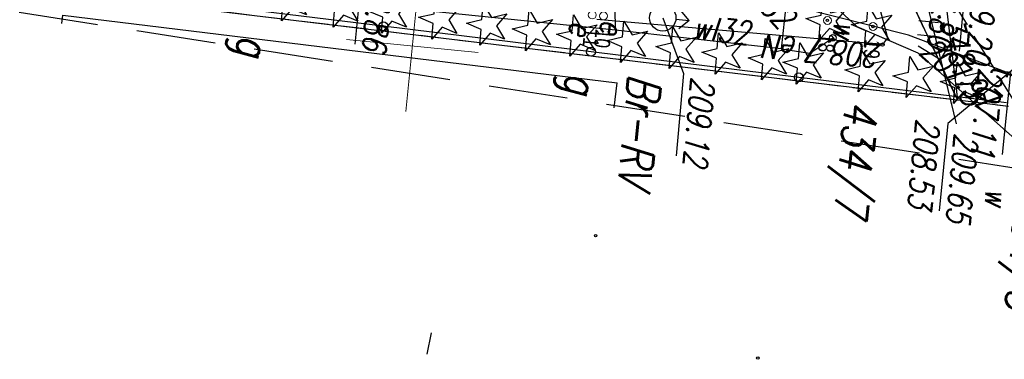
# Model space of a CAD drawing. Extents: x -110 to 11927435, y -6590197 to 5675023.
# Tile 22 of 71: x 11598513 to 11598550, y -1437289 to -1437276. Entities that reach past the tile are written whole.
import ezdxf
from ezdxf.enums import TextEntityAlignment as Align

# ---------------------------------------------------------------- set-up
doc = ezdxf.new("R2010")
doc.units = 0
doc.header["$PDMODE"] = 33
doc.header["$PDSIZE"] = 0.3
for name, pattern in [('1', [0]), ('BGT', [0]), ('BPB', [1.5, 1, -0.5]), ('KOC', [2, 1.5, -0.5]), ('KOU', [1.5, 1, -0.5]), ('UPE', [0]), ('UPT', [0]), ('UPW', [0]), ('WRC', [0])]:
    doc.linetypes.add(name, pattern=pattern)
doc.layers.get('0').update_dxf_attribs({"color": 250, "linetype": 'CONTINUOUS', "lineweight": 100})
doc.layers.add('_0', color=7, linetype='CONTINUOUS')
doc.layers.add('PARSI', color=7, linetype='CONTINUOUS', lineweight=20, true_color=0x0a0909)
for name, color, linetype, lineweight, plot in [('PP$$O', 209, 'CONTINUOUS', 13, False), ('PPINO', 4, 'CONTINUOUS', 13, False), ('PPINP', 4, 'CONTINUOUS', 13, False), ('PPZAO', 51, 'CONTINUOUS', 13, False), ('PPZAP', 51, 'CONTINUOUS', 13, False)]:
    doc.layers.add(name, color=color, linetype=linetype, lineweight=lineweight, plot=plot)
doc.styles.add('K1_ACAD', font='romans.shx', dxfattribs={"width": 0.8, "oblique": 12})
doc.styles.add('OPIS_PIK', font='txt', dxfattribs={"width": 0.8, "height": 1.2})
doc.styles.get("Standard").update_dxf_attribs({"font": 'Simplex.SHX', "width": 0.75})

# ---------------------------------------------------------------- blocks, each defined once
blk = doc.blocks.new('other_UGE')
at = {"linetype": 'Continuous'}
blk.add_circle((0, 0), 0.0625, dxfattribs=at)
blk = doc.blocks.new('ARM')
at = {"linetype": 'Continuous'}
blk.add_circle((0, 0), 0.125, dxfattribs=at)
blk = doc.blocks.new('other_HYP')
at = {"linetype": 'Continuous'}
for p, q in [((0, 1), (-0.35355, 0.64645)), ((0, 1), (0.35355, 0.64645)), ((0, 0.5), (0, 1))]:
    blk.add_line(p, q, dxfattribs=at)
blk.add_circle((0, 0), 0.5, dxfattribs=at)
blk = doc.blocks.new('other_DIN')
at = {"linetype": 'Continuous'}
for p, q in [((-0.3012, 0.09375), (-0.4937, 0.6621)), ((-0.4937, 0.6621), (-0.0039, 0.31545)), ((-0.0039, 0.31545), (0.4771, 0.67415)), ((0.4771, 0.67415), (0.2988, 0.1012)), ((-0.78225, -0.26495), (-0.3012, 0.09375)), ((0.2988, 0.1012), (0.7886, -0.24545)), ((-0.18225, -0.2575), (-0.78225, -0.26495)), ((0.01025, -0.82585), (-0.18225, -0.2575)), ((0.1886, -0.2529), (0.01025, -0.82585)), ((0.7886, -0.24545), (0.1886, -0.2529))]:
    blk.add_line(p, q, dxfattribs=at)
blk = doc.blocks.new('other_DIG')
at = {"linetype": 'Continuous'}
for p, q in [((-0.3012, 0.09375), (-0.4937, 0.6621)), ((-0.4937, 0.6621), (-0.0039, 0.31545)), ((-0.0039, 0.31545), (0.4771, 0.67415)), ((0.4771, 0.67415), (0.2988, 0.1012)), ((-0.78225, -0.26495), (-0.3012, 0.09375)), ((0.2988, 0.1012), (0.7886, -0.24545)), ((-0.18225, -0.2575), (-0.78225, -0.26495)), ((0.01025, -0.82585), (-0.18225, -0.2575)), ((0.1886, -0.2529), (0.01025, -0.82585)), ((0.7886, -0.24545), (0.1886, -0.2529))]:
    blk.add_line(p, q, dxfattribs=at)
blk.add_circle((0, 0), 0.045, dxfattribs=at)
blk = doc.blocks.new('TRA1')
at = {"linetype": 'Continuous'}
for p, q in [((-0.2625, -0.375), (-0.2625, 0.375)), ((0.2625, -0.375), (0.2625, 0.375))]:
    blk.add_line(p, q, dxfattribs=at)
blk = doc.blocks.new('other_PNN')
at = {"linetype": 'Continuous'}
for p, q in [((3.25, 0), (2.5429, 0.7071)), ((0.75, 0), (5.75, 0)), ((3.25, 0), (2.5429, -0.7071))]:
    blk.add_line(p, q, dxfattribs=at)
blk = doc.blocks.new('other_WSP')
at = {"linetype": 'Continuous'}
blk.add_circle((0, 0), 0.045, dxfattribs=at)
blk = doc.blocks.new('mzsk01')
at = {"layer": 'PARSI'}
for p, q in [((0, -5), (0, 5)), ((5, 0), (-5, 0))]:
    blk.add_line(p, q, dxfattribs=at)
blk = doc.blocks.new('PIK_IN')
at = {"layer": 'PPINP'}
blk.add_point((0, 0), dxfattribs=at)
at = {"layer": 'PP$$O', "color": 0, "oblique": 15, "width": 0.8, "flags": 1}
blk.add_attdef('KOD', (1, -1.3), '', height=0.5, dxfattribs=at)
at = {"layer": 'PPINO', "color": 0, "style": 'OPIS_PIK', "width": 0.8}
blk.add_attdef('NR_PKT', (1, -0.5), '', height=1.2, dxfattribs=at)
blk = doc.blocks.new('PIK_ZA')
at = {"layer": 'PPZAP'}
blk.add_point((0, 0), dxfattribs=at)
at = {"layer": 'PP$$O', "oblique": 15, "width": 0.8, "flags": 1}
blk.add_attdef('KOD', (1, -1.3), '', height=0.5, dxfattribs=at)
at = {"layer": 'PPZAO', "color": 0, "style": 'OPIS_PIK', "width": 0.8}
blk.add_attdef('NR_PKT', (1, -0.5), '', height=1.2, dxfattribs=at)
blk = doc.blocks.new('mdcp Łuszczanowiece')
at = {"layer": '_0', "linetype": 'UPW'}
for p, q in [((6591248.4, 5674969.07), (6591252.498, 5674974.694)), ((6591247.63, 5674966.68), (6591248.4, 5674969.07)), ((6591244.68, 5674962.74), (6591247.63, 5674966.68)), ((6591248.81, 5674965), (6591248.15, 5674965.81)), ((6591248.75, 5674963.91), (6591248.81, 5674965)), ((6591247, 5674963.92), (6591248.75, 5674963.91)), ((6591248.75, 5674963.91), (6591248.66, 5674957.59)), ((6591248.66, 5674957.59), (6591247.82, 5674957.5)), ((6591248.66, 5674957.59), (6591248.62, 5674950.02))]:
    blk.add_line(p, q, dxfattribs=at)
at = {"layer": '_0', "linetype": 'KOC'}
blk.add_line((6591250.35, 5674973.25), (6591244.06, 5674968.49), dxfattribs=at)
at = {"layer": '_0', "linetype": 'Continuous'}
for p, q in [((6591248.58, 5674972.82), (6591250.952, 5674970.46)), ((6591248.802, 5674972.63), (6591251.928, 5674972.63)), ((6591244.868, 5674970.618), (6591248.191, 5674970.618)), ((6591250.952, 5674970.46), (6591254.274, 5674970.46)), ((6591248.02, 5674959.33), (6591250.047, 5674960.322)), ((6591250.047, 5674960.322), (6591253.174, 5674960.349)), ((6591246.855, 5674947.825), (6591250.145, 5674947.825))]:
    blk.add_line(p, q, dxfattribs=at)
at = {"layer": '_0', "linetype": 'BGT'}
for p, q in [((6591249.96, 5674972.6), (6591249.762, 5674964.677)), ((6591249.762, 5674964.677), (6591249.563, 5674956.753)), ((6591249.563, 5674956.753), (6591249.365, 5674948.83)), ((6591249.365, 5674948.83), (6591249.167, 5674940.907))]:
    blk.add_line(p, q, dxfattribs=at)
at = {"layer": '_0'}
for p, q in [((6591250.03, 5674970.74), (6591250.08, 5674972.68)), ((6591238.01, 5674968.09), (6591250.03, 5674970.74)), ((6591242.39, 5674966.21), (6591250.03, 5674970.74)), ((6591248.83, 5674917.26), (6591250.03, 5674970.74))]:
    blk.add_line(p, q, dxfattribs=at)
at = {"layer": '_0', "linetype": 'KOU'}
for p, q in [((6591250.03, 5674970.74), (6591250.08, 5674972.68)), ((6591250.03, 5674970.74), (6591242.39, 5674966.21)), ((6591248.83, 5674917.26), (6591250.03, 5674970.74))]:
    blk.add_line(p, q, dxfattribs=at)
at = {"layer": '_0', "linetype": 'UPT'}
for p, q in [((6591248.807, 5674972.476), (6591247.768, 5674968.65)), ((6591247.768, 5674968.65), (6591247.134, 5674964.468))]:
    blk.add_line(p, q, dxfattribs=at)
at = {"layer": '_0', "linetype": 'UPE'}
for p, q in [((6591244.98, 5674966.78), (6591247.95, 5674967.87)), ((6591247.95, 5674967.87), (6591248.22, 5674967.71)), ((6591248.22, 5674967.71), (6591248.33, 5674956.85))]:
    blk.add_line(p, q, dxfattribs=at)
at = {"layer": '_0', "linetype": '1'}
for p, q in [((6591250.129, 5674936.71), (6591250.632, 5674957.856)), ((6591251.585, 5674957.833), (6591250.632, 5674957.856)), ((6591250.44, 5674936.703), (6591250.129, 5674936.71))]:
    blk.add_line(p, q, dxfattribs=at)
at = {"layer": '_0', "linetype": 'WRC'}
blk.add_line((6591260.742, 5674951.767), (6591261.568, 5674951.675), dxfattribs=at)
at = {"layer": '_0', "linetype": 'BPB', "ltscale": 3}
blk.add_lwpolyline([(6591165.185, 5674987.457), (6591158.691, 5674859.807), (6591109.553, 5674863.045), (6591110.755, 5674725.53), (6591237.72, 5674719.424), (6591252.958, 5674983.187)], close=True, dxfattribs=at)
at = {"layer": '_0', "linetype": 'BGT'}
for centre in [(6591249.762, 5674964.677), (6591249.563, 5674956.753), (6591249.365, 5674948.83)]:
    blk.add_circle(centre, 0.17, dxfattribs=at)
at = {"layer": '_0'}
for name, p in [('other_DIG', (6591249.39, 5674970.85)), ('TRA1', (6591247.444, 5674969.367)), ('other_DIN', (6591249.344, 5674969.044)), ('other_UGE', (6591248.22, 5674967.71)), ('other_DIN', (6591249.298, 5674967.206)), ('ARM', (6591248.15, 5674965.81)), ('other_DIN', (6591249.238, 5674964.85)), ('other_DIN', (6591249.205, 5674963.527)), ('other_DIN', (6591249.16, 5674961.753)), ('other_DIN', (6591249.116, 5674960.006)), ('other_HYP', (6591248.02, 5674959.33)), ('other_DIN', (6591249.069, 5674958.145)), ('other_DIN', (6591249.02, 5674956.218)), ('other_DIN', (6591248.978, 5674954.526)), ('other_DIN', (6591248.933, 5674952.778)), ('other_DIN', (6591248.887, 5674950.956)), ('other_DIN', (6591248.839, 5674949.037)), ('other_DIN', (6591248.792, 5674947.185)), ('other_DIN', (6591248.742, 5674945.218))]:
    blk.add_blockref(name, p, dxfattribs=at)
at = {"layer": '_0', "color": 253}
for name, p in [('other_DIG', (6591249.39, 5674970.85)), ('TRA1', (6591247.444, 5674969.367)), ('other_DIN', (6591249.344, 5674969.044)), ('other_DIG', (6591247.572, 5674967.286, 209.3)), ('other_UGE', (6591248.22, 5674967.71)), ('other_DIN', (6591249.298, 5674967.206)), ('other_DIG', (6591247.512, 5674965.546, 209.317)), ('ARM', (6591248.15, 5674965.81)), ('other_DIN', (6591249.238, 5674964.85)), ('other_DIN', (6591249.205, 5674963.527)), ('other_DIN', (6591249.16, 5674961.753)), ('other_DIN', (6591249.116, 5674960.006)), ('other_HYP', (6591248.02, 5674959.33)), ('other_DIN', (6591249.069, 5674958.145)), ('other_DIN', (6591249.02, 5674956.218)), ('other_DIN', (6591248.978, 5674954.526)), ('other_DIN', (6591248.933, 5674952.778)), ('other_DIN', (6591248.887, 5674950.956)), ('other_DIN', (6591248.839, 5674949.037)), ('other_DIN', (6591248.792, 5674947.185)), ('other_DIN', (6591248.742, 5674945.218))]:
    blk.add_blockref(name, p, dxfattribs=at)
at = {"layer": '_0', "rotation": 19.1866197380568}
blk.add_blockref('other_PNN', (6591245.509, 5674968.885), dxfattribs=at)
at = {"layer": '_0', "color": 253}
for name, p, rotation in [('other_PNN', (6591245.509, 5674968.885), 19.1866197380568), ('other_WSP', (6591260.497, 5674964.166), 2.404189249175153), ('other_WSP', (6591256.482, 5674957.604), 2.403396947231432)]:
    blk.add_blockref(name, p, dxfattribs=dict(at, rotation=rotation))
at = {"layer": '_0', "xscale": 0.5, "yscale": 0.5, "zscale": 0.5}
for p, values in [((6591247.572, 5674967.287, 209.3), {'NR_PKT': '19'}), ((6591247.512, 5674965.547, 209.317), {'NR_PKT': '18'})]:
    blk.add_blockref('PIK_ZA', p, dxfattribs=at).add_auto_attribs(values)
at = {"layer": '_0', "linetype": 'ByBlock', "xscale": 0.5, "yscale": 0.5, "zscale": 0.5}
for p, values in [((6591248.165, 5674957.09, 208.92), {'NR_PKT': '10'}), ((6591248.17, 5674956.662, 208.91), {'NR_PKT': '11'})]:
    blk.add_blockref('PIK_IN', p, dxfattribs=at).add_auto_attribs(values)
at = {"layer": '_0', "color": 253, "xscale": 0.5, "yscale": 0.5, "zscale": 0.5}
blk.add_blockref('mzsk01', (6591250, 5674950), dxfattribs=at)
at = {"layer": '_0', "style": 'K1_ACAD', "oblique": 12, "width": 0.8}
for s, height, p in [('434/5', 1.25, (6591253.404, 5674974.547)), ('t', 0.9, (6591248.58, 5674972.82)), ('207.11', 0.9, (6591248.721, 5674972.33)), ('209.20', 0.9, (6591245.19, 5674971.818)), ('209.65', 0.9, (6591251.273, 5674971.66)), ('207.80', 0.9, (6591244.788, 5674970.318)), ('208.53', 0.9, (6591250.871, 5674970.16)), ('434/7', 1.25, (6591250.435, 5674967.759)), ('Br-RV', 1.25, (6591250.239, 5674959.501)), ('e', 0.9, (6591248.286, 5674957.921)), ('e', 0.9, (6591248.454, 5674956.76))]:
    blk.add_text(s, height=height, dxfattribs=at).set_placement(p, align=Align.TOP_LEFT)
blk.add_text('w', height=0.9, rotation=2.403, dxfattribs=at).set_placement((6591253.917, 5674972.157), align=Align.RIGHT)
for s, height, rotation, p in [('207.97', 0.9, 53.96, (6591248.4, 5674969.07)), ('GK.348.15', 0.9, 20.8209, (6591245.619, 5674969.189)), ('208.7', 0.9, 270.5803, (6591248.22, 5674967.71)), ('eN', 0.9, 270.5803, (6591248.253, 5674964.501)), ('wl32', 0.9, 89.1841, (6591248.701, 5674960.503)), ('209.12', 0.9, 0.504, (6591250.125, 5674960.623)), ('g', 1.25, 2.4021, (6591250.435, 5674955.885)), ('g', 1.25, 2.4011, (6591250.216, 5674943.383))]:
    blk.add_text(s, height=height, rotation=rotation, dxfattribs=at).set_placement(p)
blk.add_text('w', height=0.9, dxfattribs=at).set_placement((6591248.15, 5674965.81), align=Align.RIGHT)
blk.add_text('208.82', height=0.9, rotation=49.0856, dxfattribs=at).set_placement((6591245.18, 5674961.82), align=Align.TOP_LEFT)
blk.add_text('208.86', height=0.9, dxfattribs=at).set_placement((6591246.936, 5674948.125))

msp = doc.modelspace()

# ---------------------------------------------------------------- block references
at = {"layer": '_0', "linetype": 'ByBlock', "lineweight": 9, "rotation": 264.4213637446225}
msp.add_blockref('mdcp Łuszczanowiece', (6591203.335, 5674426.677), dxfattribs=at)

doc.saveas('drawing.dxf')
